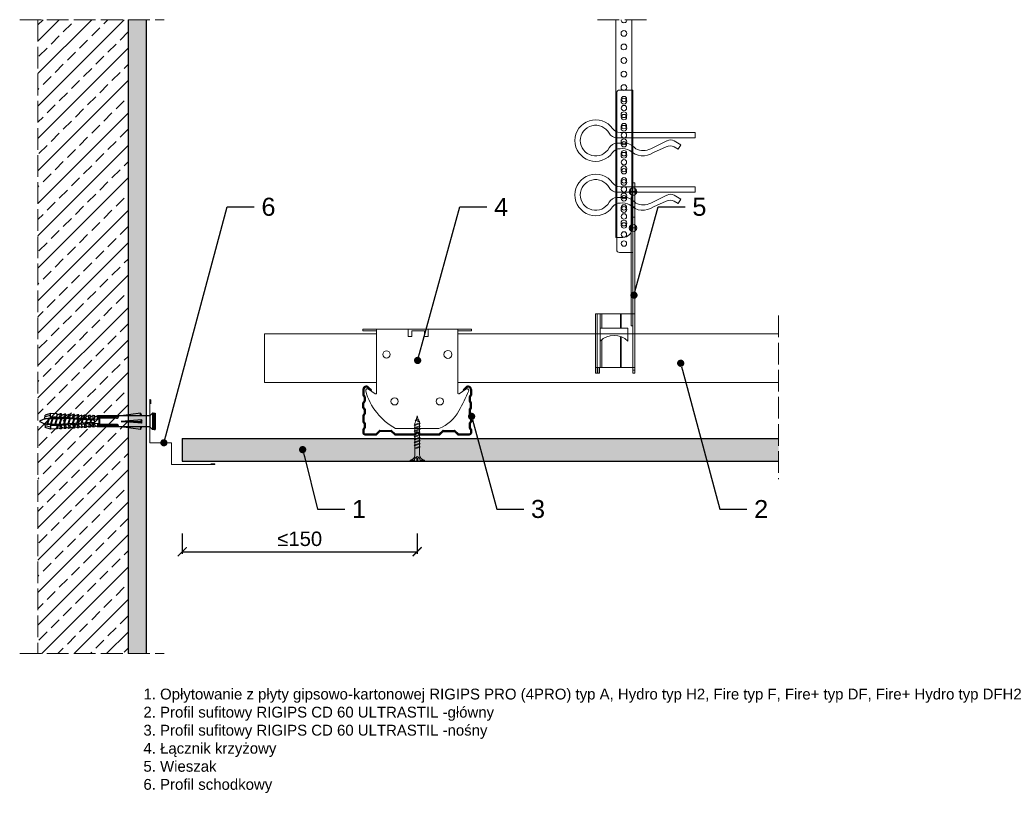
# Model space of a CAD drawing. Header units: millimetres. Extents: x 1985 to 2530, y 1192 to 1630.
import ezdxf
from ezdxf import colors
from ezdxf.entities.mleader import LeaderData, LeaderLine
from ezdxf.math import Vec2, Vec3

# ---------------------------------------------------------------- set-up
doc = ezdxf.new("R2010")
doc.units = ezdxf.units.MM
doc.linetypes.add('ACAD_ISO02W100', pattern=[15, 12, -3])
for name, color, linetype, lineweight in [('_RIGIPS AKCESORIA', 7, 'Continuous', 18), ('_RIGIPS G-K', 7, 'Continuous', 25), ('_RIGIPS PROFIL', 7, 'Continuous', 18), ('KRESKOWANIE', 7, 'Continuous', 9), ('PRZERYWANA', 7, 'ACAD_ISO02W100', 9)]:
    doc.layers.add(name, color=color, linetype=linetype, lineweight=lineweight)
doc.styles.get("Standard").update_dxf_attribs({"font": 'arial.ttf'})
doc.dimstyles.new('ISO-25', dxfattribs={"dimtxt": 2.5, "dimasz": 2.5, "dimexe": 1.25, "dimexo": 0.625, "dimtad": 1, "dimtxsty": 'Standard', "dimcen": 2.5, "dimadec": 0, "dimazin": 0, "dimtfac": 1, "dimtmove": 0, "dimatfit": 3, "dimfxl": 1, "dimarcsym": 0})

# ---------------------------------------------------------------- blocks, each defined once
blk = doc.blocks.new('TN 25')
at = {"layer": '_RIGIPS AKCESORIA'}
for p, q in [((0, -0.84), (0, 7.16)), ((0, 7.16), (0.46, 7.16)), ((0.46, 7.16), (0.46, 4.78)), ((0.46, 4.78), (0, 4.78)), ((0, 3.5), (1.77, 3.5)), ((0, 2.83), (1.77, 2.83)), ((0.46, 1.64), (0, 1.64)), ((0.46, -0.84), (0.46, 1.64)), ((1.77, 3.5), (1.77, 4.2)), ((1.77, 2.83), (1.77, 2.18)), ((3.02, 4.46), (8.47, 4.46)), ((7.49, 2.01), (3.55, 2.01)), ((7.12, 4.46), (7.12, 3.18)), ((8.03, 2.01), (7.12, 4.46)), ((7.12, 3.18), (7.65, 1.53)), ((7.65, 1.53), (8.03, 2.01)), ((9.41, 2.01), (8.03, 2.01)), ((8.47, 4.46), (8.79, 5)), ((9.61, 1.51), (8.47, 4.46)), ((8.79, 5), (9.93, 2.01)), ((9, 4.46), (10.1, 4.46)), ((9.93, 2.01), (9.61, 1.51)), ((11.04, 2.01), (9.93, 2.01)), ((10.1, 4.46), (10.41, 5)), ((11.23, 1.51), (10.1, 4.46)), ((10.41, 5), (11.56, 2.01)), ((10.62, 4.46), (11.67, 4.46)), ((11.56, 2.01), (11.23, 1.51)), ((12.61, 2.01), (11.56, 2.01)), ((11.67, 4.46), (11.99, 5)), ((12.81, 1.51), (11.67, 4.46)), ((11.99, 5), (13.14, 2.01)), ((12.2, 4.46), (13.21, 4.46)), ((13.14, 2.01), (12.81, 1.51)), ((14.15, 2.01), (13.14, 2.01)), ((13.21, 4.46), (13.52, 5)), ((14.34, 1.51), (13.21, 4.46)), ((13.52, 5), (14.67, 2.01)), ((13.73, 4.46), (14.8, 4.46)), ((14.67, 2.01), (14.34, 1.51)), ((15.74, 2.01), (14.67, 2.01)), ((14.8, 4.46), (15.12, 5)), ((15.94, 1.51), (14.8, 4.46)), ((15.12, 5), (16.26, 2.01)), ((15.33, 4.46), (16.42, 4.46)), ((16.26, 2.01), (15.94, 1.51)), ((17.36, 2.01), (16.26, 2.01)), ((16.42, 4.46), (16.73, 5)), ((17.55, 1.51), (16.42, 4.46)), ((16.73, 5), (17.88, 2.01)), ((16.94, 4.46), (17.99, 4.46)), ((17.88, 2.01), (17.55, 1.51)), ((18.93, 2.01), (17.88, 2.01)), ((17.99, 4.46), (18.31, 5)), ((19.13, 1.51), (17.99, 4.46)), ((18.31, 5), (19.45, 2.01)), ((18.52, 4.46), (19.68, 4.46)), ((19.45, 2.01), (19.13, 1.51)), ((19.45, 2.01), (20.62, 2.01)), ((19.68, 4.46), (20, 5)), ((20.82, 1.51), (19.68, 4.46)), ((20, 5), (21.14, 2.01)), ((20.21, 4.46), (20.7, 4.46)), ((20.7, 4.46), (22.28, 3.98)), ((21.14, 2.01), (20.82, 1.51)), ((21.14, 2.01), (21.81, 2.12)), ((21.85, 1.83), (21.67, 3.28)), ((21.67, 3.28), (22.14, 2.4)), ((22.14, 2.4), (21.85, 1.83)), ((22.7, 2.36), (22.14, 2.4)), ((22.28, 3.98), (22.56, 4.37)), ((22.7, 2.36), (22.28, 3.98)), ((22.56, 4.37), (23.03, 2.71)), ((23.03, 2.71), (22.7, 2.36)), ((22.71, 3.85), (25, 3.24)), ((25, 3.24), (23.03, 2.71)), ((0, -0.84), (0.46, -0.84))]:
    blk.add_line(p, q, dxfattribs=at)
for centre, major_axis, ratio, start_param, end_param in [((3.09, 7.67), (0.17, 3.2), 0.826134, 1.773653, 3.180586), ((-0.04, 0.9), (0, 3.93), 0.848176, -0.720942, -0.151112), ((3.37, -1.57), (0.28, 3.57), 0.832181, 0.035984, 1.430787), ((-2.73, 15.91), (0, 14.76), 0.848176, 3.399396, 3.475072), ((0.59, 4.62), (0, 2.81), 0.848176, 3.475072, 3.862535), ((1.66, 3.18), (0, 0.895), 0.848176, -1.552777, -0.720942), ((1.66, 3.18), (0, 0.895), 0.848176, 3.862535, 4.730408)]:
    blk.add_ellipse(centre, major_axis=major_axis, ratio=ratio, start_param=start_param, end_param=end_param, dxfattribs=at)
blk = doc.blocks.new('CD 60 ULTRASTIL')
h = blk.add_hatch()
h.set_pattern_fill('ANSI31', color=256, scale=0.3, style=0)
h.paths.add_polyline_path([(542.88, 684.5, -0.302776), (543.49, 684.5), (544.54, 683.79, 0.148069), (544.85, 683.7), (555.42, 683.7, 0.198912), (555.81, 683.86), (557.38, 685.44, -0.198912), (557.77, 685.6), (563.59, 685.6, -0.198912), (563.98, 685.44), (565.55, 683.86, 0.198912), (565.94, 683.7), (572.18, 683.7, 0.414214), (573.18, 684.7), (573.18, 686.74, 0.198912), (573.02, 687.12), (572.74, 687.4, -0.198912), (572.58, 687.79), (572.58, 689.87, -0.198912), (572.74, 690.26), (573.02, 690.54, 0.198912), (573.18, 690.93), (573.18, 694.47, 0.198912), (573.02, 694.86), (572.74, 695.14, -0.198912), (572.58, 695.53), (572.58, 697.61, -0.198912), (572.74, 698), (573.02, 698.28, 0.198912), (573.18, 698.67), (573.18, 701.47, 0.198912), (573.02, 701.86), (572.74, 702.14, -0.198912), (572.58, 702.53), (572.58, 704.61, -0.198912), (572.74, 705), (573.02, 705.28, 0.198912), (573.18, 705.67), (573.18, 708.9, 0.666128), (570.12, 710.18), (568.55, 708.63), (568.93, 708.24), (570.5, 709.79, -0.666128), (572.63, 708.9), (572.63, 705.9, -0.198912), (572.47, 705.51), (572.19, 705.23, 0.198912), (572.03, 704.84), (572.03, 702.3, 0.198912), (572.19, 701.91), (572.47, 701.63, -0.198912), (572.63, 701.25), (572.63, 698.9, -0.198912), (572.47, 698.51), (572.19, 698.23, 0.198912), (572.03, 697.84), (572.03, 695.3, 0.198912), (572.19, 694.91), (572.47, 694.63, -0.198912), (572.63, 694.25), (572.63, 691.16, -0.198912), (572.47, 690.77), (572.19, 690.49, 0.198912), (572.03, 690.1), (572.03, 687.56, 0.198912), (572.19, 687.17), (572.47, 686.9, -0.198912), (572.63, 686.51), (572.63, 684.7, -0.414214), (572.18, 684.25), (566.17, 684.25, -0.198912), (565.78, 684.41), (564.2, 685.99, 0.198912), (563.82, 686.15), (557.55, 686.15, 0.198912), (557.16, 685.99), (555.58, 684.41, -0.198912), (555.19, 684.25), (545.01, 684.25, -0.148069), (544.71, 684.34), (543.49, 685.16, 0.302776), (542.88, 685.16), (541.65, 684.34, -0.148069), (541.35, 684.25), (531.17, 684.25, -0.198912), (530.78, 684.41), (529.2, 685.99, 0.198912), (528.82, 686.15), (522.55, 686.15, 0.198912), (522.16, 685.99), (520.58, 684.41, -0.198912), (520.19, 684.25), (514.18, 684.25, -0.414214), (513.73, 684.7), (513.73, 686.51, -0.198912), (513.89, 686.9), (514.17, 687.17, 0.198912), (514.33, 687.56), (514.33, 690.1, 0.198912), (514.17, 690.49), (513.89, 690.77, -0.198912), (513.73, 691.16), (513.73, 694.25, -0.198912), (513.89, 694.63), (514.17, 694.91, 0.198912), (514.33, 695.3), (514.33, 697.84, 0.198912), (514.17, 698.23), (513.89, 698.51, -0.198912), (513.73, 698.9), (513.73, 701.25, -0.198912), (513.89, 701.63), (514.17, 701.91, 0.198912), (514.33, 702.3), (514.33, 704.84, 0.198912), (514.17, 705.23), (513.89, 705.51, -0.198912), (513.73, 705.9), (513.73, 708.9, -0.666128), (515.86, 709.79), (517.43, 708.24), (517.81, 708.63), (516.25, 710.18, 0.666128), (513.18, 708.9), (513.18, 705.67, 0.198912), (513.34, 705.28), (513.62, 705, -0.198912), (513.78, 704.61), (513.78, 702.53, -0.198912), (513.62, 702.14), (513.34, 701.86, 0.198912), (513.18, 701.47), (513.18, 698.67, 0.198912), (513.34, 698.28), (513.62, 698, -0.198912), (513.78, 697.61), (513.78, 695.53, -0.198912), (513.62, 695.14), (513.34, 694.86, 0.198912), (513.18, 694.47), (513.18, 690.93, 0.198912), (513.34, 690.54), (513.62, 690.26, -0.198912), (513.78, 689.87), (513.78, 687.79, -0.198912), (513.62, 687.4), (513.34, 687.12, 0.198912), (513.18, 686.74), (513.18, 684.7, 0.414214), (514.18, 683.7), (520.42, 683.7, 0.198912), (520.81, 683.86), (522.38, 685.44, -0.198912), (522.77, 685.6), (528.59, 685.6, -0.198912), (528.98, 685.44), (530.55, 683.86, 0.198912), (530.94, 683.7), (541.51, 683.7, 0.148069), (541.82, 683.79)])
for p, q in [((513.18, 708.9), (513.18, 705.67)), ((513.73, 708.9), (513.73, 705.9)), ((515.86, 709.79), (517.43, 708.24)), ((516.25, 710.18), (517.81, 708.63)), ((517.43, 708.24), (517.81, 708.63)), ((570.12, 710.18), (568.55, 708.63)), ((568.93, 708.24), (568.55, 708.63)), ((570.5, 709.79), (568.93, 708.24)), ((572.63, 708.9), (572.63, 705.9)), ((573.18, 708.9), (573.18, 705.67)), ((513.34, 705.28), (513.62, 705)), ((513.78, 704.61), (513.78, 702.53)), ((513.89, 705.51), (514.17, 705.23)), ((514.33, 704.84), (514.33, 702.3)), ((572.03, 704.84), (572.03, 702.3)), ((572.47, 705.51), (572.19, 705.23)), ((572.58, 704.61), (572.58, 702.53)), ((573.02, 705.28), (572.74, 705)), ((513.18, 698.67), (513.18, 701.47)), ((513.34, 701.86), (513.62, 702.14)), ((513.34, 698.28), (513.62, 698)), ((513.73, 698.9), (513.73, 701.25)), ((513.78, 697.61), (513.78, 695.53)), ((513.89, 701.63), (514.17, 701.91)), ((513.89, 698.51), (514.17, 698.23)), ((514.33, 697.84), (514.33, 695.3)), ((572.03, 697.84), (572.03, 695.3)), ((572.47, 701.63), (572.19, 701.91)), ((572.47, 698.51), (572.19, 698.23)), ((572.58, 697.61), (572.58, 695.53)), ((572.63, 698.9), (572.63, 701.25)), ((573.02, 701.86), (572.74, 702.14)), ((573.02, 698.28), (572.74, 698)), ((573.18, 698.67), (573.18, 701.47)), ((513.18, 694.47), (513.18, 690.93)), ((513.34, 694.86), (513.62, 695.14)), ((513.73, 694.25), (513.73, 691.16)), ((513.89, 694.63), (514.17, 694.91)), ((572.47, 694.63), (572.19, 694.91)), ((572.63, 694.25), (572.63, 691.16)), ((573.02, 694.86), (572.74, 695.14)), ((573.18, 694.47), (573.18, 690.93)), ((513.18, 686.74), (513.18, 684.7)), ((513.34, 690.54), (513.62, 690.26)), ((513.34, 687.12), (513.62, 687.4)), ((513.78, 689.87), (513.78, 687.79)), ((513.89, 690.77), (514.17, 690.49)), ((513.89, 686.9), (514.17, 687.17)), ((514.33, 690.1), (514.33, 687.56)), ((572.03, 690.1), (572.03, 687.56)), ((572.47, 690.77), (572.19, 690.49)), ((572.47, 686.9), (572.19, 687.17)), ((572.58, 689.87), (572.58, 687.79)), ((573.02, 690.54), (572.74, 690.26)), ((573.02, 687.12), (572.74, 687.4)), ((573.18, 686.74), (573.18, 684.7)), ((513.73, 686.51), (513.73, 684.7)), ((514.18, 684.25), (520.19, 684.25)), ((514.18, 683.7), (520.42, 683.7)), ((520.58, 684.41), (522.16, 685.99)), ((520.81, 683.86), (522.38, 685.44)), ((522.55, 686.15), (528.82, 686.15)), ((528.59, 685.6), (522.77, 685.6)), ((530.55, 683.86), (528.98, 685.44)), ((530.78, 684.41), (529.2, 685.99)), ((530.94, 683.7), (541.51, 683.7)), ((531.17, 684.25), (541.35, 684.25)), ((541.65, 684.34), (542.88, 685.16)), ((541.82, 683.79), (542.88, 684.5)), ((544.71, 684.34), (543.49, 685.16)), ((544.54, 683.79), (543.49, 684.5)), ((544.85, 683.7), (555.42, 683.7)), ((545.01, 684.25), (555.19, 684.25)), ((555.58, 684.41), (557.16, 685.99)), ((555.81, 683.86), (557.38, 685.44)), ((557.55, 686.15), (563.82, 686.15)), ((557.77, 685.6), (563.59, 685.6)), ((565.55, 683.86), (563.98, 685.44)), ((565.78, 684.41), (564.2, 685.99)), ((565.94, 683.7), (572.18, 683.7)), ((566.17, 684.25), (572.18, 684.25)), ((572.63, 686.51), (572.63, 684.7))]:
    blk.add_line(p, q)
for centre, radius, start, end in [((514.98, 708.9), 1.8, 45.3251, 180), ((514.98, 708.9), 1.25, 45.3251, 180), ((571.38, 708.9), 1.8, 360, 134.6749), ((571.38, 708.9), 1.25, 360, 134.6749), ((513.73, 705.67), 0.55, 180, 225), ((513.23, 704.61), 0.55, 0, 45), ((514.28, 705.9), 0.55, 180, 225), ((513.78, 704.84), 0.55, 0, 45), ((572.58, 704.84), 0.55, 135, 180), ((572.08, 705.9), 0.55, 315, 0), ((573.13, 704.61), 0.55, 135, 180), ((572.63, 705.67), 0.55, 315, 0), ((513.73, 701.47), 0.55, 135, 180), ((513.73, 698.67), 0.55, 180, 225), ((513.23, 702.53), 0.55, 315, 0), ((513.23, 697.61), 0.55, 360, 45), ((514.28, 701.25), 0.55, 135, 180), ((514.28, 698.9), 0.55, 180, 225), ((513.78, 702.3), 0.55, 315, 0), ((513.78, 697.84), 0.55, 0, 45), ((572.58, 702.3), 0.55, 180, 225), ((572.58, 697.84), 0.55, 135, 180), ((572.08, 701.25), 0.55, 0, 45), ((572.08, 698.9), 0.55, 315, 0), ((573.13, 702.53), 0.55, 180, 225), ((573.13, 697.61), 0.55, 135, 180), ((572.63, 701.47), 0.55, 0, 45), ((572.63, 698.67), 0.55, 315, 0), ((513.73, 694.47), 0.55, 135, 180), ((513.23, 695.53), 0.55, 315, 0), ((514.28, 694.25), 0.55, 135, 180), ((513.78, 695.3), 0.55, 315, 0), ((572.58, 695.3), 0.55, 180, 225), ((572.08, 694.25), 0.55, 0, 45), ((573.13, 695.53), 0.55, 180, 225), ((572.63, 694.47), 0.55, 0, 45), ((513.73, 690.93), 0.55, 180, 225), ((513.73, 686.74), 0.55, 135, 180), ((513.23, 689.87), 0.55, 0, 45), ((513.23, 687.79), 0.55, 315, 0), ((514.28, 691.16), 0.55, 180, 225), ((514.28, 686.51), 0.55, 135, 180), ((513.78, 690.1), 0.55, 360, 45), ((513.78, 687.56), 0.55, 315, 360), ((572.58, 690.1), 0.55, 135, 180), ((572.58, 687.56), 0.55, 180, 225), ((572.08, 691.16), 0.55, 315, 0), ((572.08, 686.51), 0.55, 360, 45), ((573.13, 689.87), 0.55, 135, 180), ((573.13, 687.79), 0.55, 180, 225), ((572.63, 690.93), 0.55, 315, 0), ((572.63, 686.74), 0.55, 360, 45), ((514.18, 684.7), 1, 180, 270), ((514.18, 684.7), 0.45, 180, 270), ((520.19, 684.8), 0.55, 270, 315), ((520.42, 684.25), 0.55, 270, 315), ((522.55, 685.6), 0.55, 90, 135), ((522.77, 685.05), 0.55, 90, 135), ((528.59, 685.05), 0.55, 45, 90), ((528.82, 685.6), 0.55, 45, 90), ((530.94, 684.25), 0.55, 225, 270), ((531.17, 684.8), 0.55, 225, 270), ((541.35, 684.8), 0.55, 270, 303.6901), ((541.51, 684.25), 0.55, 270, 303.6901), ((543.18, 684.7), 0.55, 56.3099, 123.6901), ((543.18, 684.04), 0.55, 56.3099, 123.6901), ((544.85, 684.25), 0.55, 236.3099, 270), ((545.01, 684.8), 0.55, 236.3099, 270), ((555.19, 684.8), 0.55, 270, 315), ((555.42, 684.25), 0.55, 270, 315), ((557.55, 685.6), 0.55, 90, 135), ((557.77, 685.05), 0.55, 90, 135), ((563.59, 685.05), 0.55, 45, 90), ((563.82, 685.6), 0.55, 45, 90), ((565.94, 684.25), 0.55, 225, 270), ((566.17, 684.8), 0.55, 225, 270), ((572.18, 684.7), 1, 270, 0), ((572.18, 684.7), 1, 270, 360), ((572.18, 684.7), 0.45, 270, 360)]:
    blk.add_arc(centre, radius, start, end)
blk = doc.blocks.new('Lacznik krzyzowy (widok2)')
at = {"layer": '_RIGIPS AKCESORIA'}
for p, q in [((94.8, 91.5, 218.36), (94.8, 90.5, 218.36)), ((94.8, 91.5, 218.36), (154.8, 91.5, 218.36)), ((94.8, 90.5, 218.36), (102.3, 90.5, 218.36)), ((102.3, 56.15, 218.36), (102.3, 91.5, 218.36)), ((119.8, 91.5, 218.36), (119.8, 87.5, 218.36)), ((130.8, 91.5, 218.36), (119.8, 91.5, 218.36)), ((119.8, 87.5, 218.36), (121.8, 87.5, 218.36)), ((121.8, 87.5, 218.36), (121.8, 90.5, 218.36)), ((121.8, 90.5, 218.36), (128.85, 90.5, 218.36)), ((128.85, 90.5, 218.36), (128.85, 87.5, 218.36)), ((128.85, 87.5, 218.36), (130.85, 87.5, 218.36)), ((130.85, 91.5, 218.36), (130.85, 87.5, 218.36)), ((147.3, 91.5, 218.36), (147.3, 56.15, 218.36)), ((154.8, 90.5, 218.36), (147.3, 90.5, 218.36)), ((154.8, 91.5, 218.36), (154.8, 90.5, 218.36)), ((97.87, 58.35, 218.36), (101.51, 55.74, 218.36)), ((148.09, 55.74, 218.36), (151.73, 58.35, 218.36)), ((136.8, 36.5, 218.36), (112.81, 36.5, 218.36))]:
    blk.add_line(p, q, dxfattribs=at)
for centre, radius in [((107.8, 77.5, 218.36), 2), ((141.8, 77.5, 218.36), 2.24), ((112.3, 51.5, 218.36), 2), ((137.3, 51.5, 218.36), 2)]:
    blk.add_circle(centre, radius, dxfattribs=at)
for centre, radius, start, end in [((97.29, 57.53, 218.36), 1, 122.1388, 189.8152), ((129.23, 66.45, 218.36), 34.16, 195.4351, 241.2658), ((97.29, 57.53, 218.36), 1, 54.4623, 122.1388), ((101.8, 56.15, 218.36), 0.5, 234.4623, 0), ((147.8, 56.15, 218.36), 0.5, 180, 305.5377), ((20.47, 114.78, 218.36), 144.71, 331.7398, 336.6225), ((152.32, 57.53, 218.36), 1, 350.1848, 125.5377), ((129.12, 56.49, 218.36), 21.41, 291.013, 331.4749)]:
    blk.add_arc(centre, radius, start, end, dxfattribs=at)
blk = doc.blocks.new('wieszak noniuszowy bok')
at = {"layer": '_RIGIPS AKCESORIA', "lineweight": 0}
for p, q in [((1390.98, 5092.86), (1390.98, 5179.86)), ((1392.48, 5181.36), (1399.98, 5181.36)), ((1399.98, 5024.65), (1399.98, 5181.36)), ((1399.98, 5129.95), (1399.97, 5129.95)), ((1399.98, 5129.95), (1401, 5129.95)), ((1401, 5129.95), (1401, 5024.65)), ((1401, 5129.95), (1401, 5129.95)), ((1398.54, 5126.58), (1398.54, 5123.65)), ((1399.98, 5126.06), (1399.98, 5102.02)), ((1401.42, 5126.58), (1401.42, 5123.65)), ((1398.96, 5122.28), (1399.98, 5122.28)), ((1398.96, 5122.28), (1399.98, 5122.28)), ((1398.96, 5122.28), (1398.96, 5050.72)), ((1399.98, 5116.66), (1401, 5116.66)), ((1399.98, 5116.63), (1399.98, 5116.66)), ((1399.98, 5116.66), (1399.98, 5116.63)), ((1399.98, 5116.62), (1399.98, 5116.63)), ((1399.98, 5116.63), (1399.98, 5116.56)), ((1399.98, 5116.55), (1399.98, 5116.63)), ((1399.98, 5116.63), (1399.98, 5116.55)), ((1399.98, 5116.55), (1399.98, 5116.62)), ((1399.98, 5116.56), (1399.98, 5116.43)), ((1399.98, 5116.42), (1399.98, 5116.55)), ((1399.98, 5116.41), (1399.98, 5116.55)), ((1399.98, 5116.55), (1399.98, 5116.41)), ((1399.98, 5116.43), (1399.98, 5116.25)), ((1399.98, 5116.24), (1399.98, 5116.42)), ((1399.98, 5116.21), (1399.98, 5116.41)), ((1399.98, 5116.41), (1399.98, 5116.21)), ((1399.98, 5116.25), (1399.98, 5116.01)), ((1399.98, 5116), (1399.98, 5116.24)), ((1399.98, 5115.97), (1399.98, 5116.21)), ((1399.98, 5116.21), (1399.98, 5115.97)), ((1399.98, 5116.01), (1399.98, 5115.74)), ((1399.98, 5115.71), (1399.98, 5116)), ((1399.98, 5115.69), (1399.98, 5115.97)), ((1399.98, 5115.97), (1399.98, 5115.69)), ((1399.98, 5115.74), (1399.98, 5115.41)), ((1399.98, 5115.38), (1399.98, 5115.71)), ((1399.98, 5115.37), (1399.98, 5115.69)), ((1399.98, 5115.69), (1399.98, 5115.37)), ((1399.98, 5115.41), (1399.98, 5115.05)), ((1399.98, 5115.02), (1399.98, 5115.38)), ((1399.98, 5115.02), (1399.98, 5115.37)), ((1399.98, 5115.37), (1399.98, 5115.02)), ((1399.98, 5115.05), (1399.98, 5114.67)), ((1399.98, 5114.65), (1399.98, 5115.02)), ((1399.98, 5114.64), (1399.98, 5115.02)), ((1399.98, 5115.02), (1399.98, 5114.64)), ((1399.98, 5114.67), (1399.98, 5114.28)), ((1399.98, 5114.25), (1399.98, 5114.65)), ((1399.98, 5114.25), (1399.98, 5114.64)), ((1399.98, 5114.64), (1399.98, 5114.25)), ((1399.98, 5114.28), (1399.98, 5113.88)), ((1399.98, 5113.85), (1399.98, 5114.25)), ((1399.98, 5113.84), (1399.98, 5114.25)), ((1399.98, 5114.25), (1399.98, 5113.84)), ((1399.98, 5113.88), (1399.98, 5113.48)), ((1399.98, 5113.46), (1399.98, 5113.85)), ((1399.98, 5113.84), (1399.98, 5113.44)), ((1399.98, 5113.44), (1399.98, 5113.84)), ((1399.98, 5113.48), (1399.98, 5113.1)), ((1399.98, 5113.07), (1399.98, 5113.46)), ((1399.98, 5113.44), (1399.98, 5113.06)), ((1399.98, 5113.06), (1399.98, 5113.44)), ((1399.98, 5113.1), (1399.98, 5112.75)), ((1399.98, 5112.72), (1399.98, 5113.07)), ((1399.98, 5113.06), (1399.98, 5112.68)), ((1399.98, 5112.68), (1399.98, 5113.06)), ((1399.98, 5112.75), (1399.98, 5112.42)), ((1399.98, 5112.4), (1399.98, 5112.72)), ((1399.98, 5112.68), (1399.98, 5112.33)), ((1399.98, 5112.33), (1399.98, 5112.68)), ((1399.98, 5112.42), (1399.98, 5112.14)), ((1399.98, 5112.12), (1399.98, 5112.4)), ((1399.98, 5112.33), (1399.98, 5112)), ((1399.98, 5112), (1399.98, 5112.33)), ((1399.98, 5112.14), (1399.98, 5111.9)), ((1399.98, 5111.89), (1399.98, 5112.12)), ((1399.98, 5112), (1399.98, 5111.72)), ((1399.98, 5111.72), (1399.98, 5112)), ((1399.98, 5111.9), (1399.98, 5111.72)), ((1399.98, 5111.72), (1399.98, 5111.89)), ((1399.98, 5111.72), (1399.98, 5111.6)), ((1399.98, 5111.59), (1399.98, 5111.72)), ((1399.98, 5111.72), (1399.98, 5111.48)), ((1399.98, 5111.48), (1399.98, 5111.72)), ((1399.98, 5111.6), (1399.98, 5111.54)), ((1399.98, 5111.53), (1399.98, 5111.59)), ((1399.98, 5111.54), (1399.98, 5111.53)), ((1398.54, 5106.42), (1398.54, 5103.49)), ((1399.98, 5111.48), (1399.98, 5111.29)), ((1399.98, 5111.29), (1399.98, 5111.48)), ((1399.98, 5111.29), (1399.98, 5111.15)), ((1399.98, 5111.15), (1399.98, 5111.29)), ((1399.98, 5111.15), (1399.98, 5111.06)), ((1399.98, 5111.06), (1399.98, 5111.15)), ((1399.98, 5111.06), (1399.98, 5111.04)), ((1399.98, 5111.04), (1399.98, 5111.06)), ((1399.98, 5111.04), (1401, 5111.04)), ((1401.42, 5106.42), (1401.42, 5103.49)), ((1399.98, 5102.02), (1399.98, 5102.1)), ((1399.98, 5091.36), (1392.48, 5091.36)), ((1400.98, 5057.36), (1379.24, 5057.36)), ((1379.24, 5057.36), (1379.24, 5024.65)), ((1380.12, 5057.36), (1380.12, 5024.65)), ((1381.9, 5057.36), (1381.9, 5049.5)), ((1382.79, 5057.36), (1382.79, 5049.5)), ((1393.13, 5057.36), (1393.13, 5049.5)), ((1393.4, 5057.36), (1393.4, 5049.5)), ((1400.98, 5057.36), (1401, 5057.36)), ((1401, 5057.36), (1400.98, 5057.36)), ((1381.81, 5042.35), (1381.81, 5049.5)), ((1397.14, 5049.5), (1381.81, 5049.5)), ((1397.14, 5042.35), (1397.14, 5049.5)), ((1398.96, 5050.72), (1399.98, 5050.72)), ((1381.9, 5042.43), (1381.9, 5027.72)), ((1382.79, 5043.18), (1382.79, 5027.72)), ((1393.13, 5044.79), (1393.13, 5027.72)), ((1393.4, 5044.69), (1393.4, 5027.72)), ((1379.24, 5027.72), (1401, 5027.72)), ((1379.24, 5024.65), (1381.46, 5024.65)), ((1380.57, 5027.72), (1380.57, 5024.65)), ((1381.46, 5024.65), (1381.46, 5027.72)), ((1399.98, 5026.19), (1401, 5026.19)), ((1401, 5024.65), (1399.98, 5024.65))]:
    blk.add_line(p, q, dxfattribs=at)
at = {"layer": '_RIGIPS AKCESORIA'}
for p, q in [((1397.92, 5125.12), (1402.03, 5125.12)), ((1397.92, 5104.96), (1402.03, 5104.96))]:
    blk.add_line(p, q, dxfattribs=at)
for centre, radius in [((1394.98, 5176.36), 1.5), ((1394.98, 5171.36), 1.5), ((1394.98, 5166.36), 1.5), ((1394.98, 5161.36), 1.5), ((1394.98, 5156.36), 1.5), ((1394.98, 5151.36), 1.5), ((1394.98, 5146.36), 1.5), ((1394.98, 5141.36), 1.5), ((1394.98, 5136.36), 1.5), ((1394.98, 5131.36), 1.5), ((1394.98, 5126.36), 1.5), ((1394.98, 5121.36), 1.5), ((1399.98, 5125.12), 2.06), ((1394.98, 5116.36), 1.5), ((1394.98, 5111.36), 1.5), ((1394.98, 5106.36), 1.5), ((1399.98, 5104.96), 2.06), ((1394.98, 5101.36), 1.5), ((1394.98, 5096.36), 1.5)]:
    blk.add_circle(centre, radius, dxfattribs=at)
at = {"layer": '_RIGIPS AKCESORIA', "lineweight": 0}
for centre, start, end in [((1392.48, 5179.86), 90, 180), ((1392.48, 5092.86), 180, 270)]:
    blk.add_arc(centre, 1.5, start, end, dxfattribs=at)
at = {"layer": '_RIGIPS AKCESORIA'}
blk.add_arc((1389.48, 5034.29), 11.12, 46.445, 133.4017, dxfattribs=at)
blk = doc.blocks.new('klamra')
at = {"layer": '_RIGIPS AKCESORIA'}
for p, q in [((6828.19, 2764.92), (6828.19, 2806.53)), ((6831.19, 2764.92), (6831.19, 2808.19)), ((6834.19, 2802.92), (6834.19, 2808.19)), ((6832.87, 2780.55), (6837.19, 2789.57)), ((6839.31, 2788.09), (6836.06, 2780.95)), ((6832.86, 2776.63), (6835, 2772.92)), ((6835, 2772.92), (6837.38, 2774.29)), ((6836.19, 2776.54), (6837.38, 2774.29)), ((6831.19, 2764.92), (6828.19, 2764.92))]:
    blk.add_line(p, q, dxfattribs=at)
for centre, radius, start, end in [((6832.69, 2820.02), 11.5, 305.1527, 234.8473), ((6832.69, 2820.02), 8.5, 298.7822, 241.2178), ((6826.19, 2808.19), 5, 0, 61.2178), ((6839.19, 2808.19), 5, 118.7822, 180), ((6823.19, 2806.53), 5, 0, 54.8473), ((6845.23, 2805.18), 8.16, 170.4436, 210.2847), ((6842.19, 2806.53), 5, 125.1527, 180), ((6843.93, 2805.32), 10.09, 195.2653, 228.1308), ((6831.19, 2793.92), 10, 324.3132, 45.573), ((6829.23, 2793.69), 8.97, 332.6387, 27.3613), ((6835.87, 2778.58), 3.59, 146.8414, 212.9715), ((6840.61, 2778.88), 5, 155.5109, 207.8622)]:
    blk.add_arc(centre, radius, start, end, dxfattribs=at)
blk = doc.blocks.new('noniusz uciety')
at = {"layer": '_RIGIPS AKCESORIA'}
for p, q in [((1663.33, 1509.33), (1663.33, 1629.95)), ((1672.33, 1514.33), (1672.33, 1629.95)), ((1667.33, 1509.33), (1663.33, 1509.33))]:
    blk.add_line(p, q, dxfattribs=at)
for centre in [(1667.88, 1622.34), (1667.88, 1614.84), (1667.88, 1607.34), (1667.88, 1599.84), (1667.88, 1592.34), (1667.88, 1584.84), (1667.88, 1577.34), (1667.88, 1569.84), (1667.88, 1562.34), (1667.88, 1554.84), (1667.88, 1547.34), (1667.88, 1539.84), (1667.88, 1532.34), (1667.88, 1524.84), (1667.88, 1517.34)]:
    blk.add_circle(centre, 1.6, dxfattribs=at)
for centre, radius, start, end in [((1667.88, 1629.84), 1.6, 175.8835, 4.1165), ((1667.33, 1514.33), 5, 270, 0)]:
    blk.add_arc(centre, radius, start, end, dxfattribs=at)
blk = doc.blocks.new('Katownik schodkowy')
at = {"layer": '_RIGIPS AKCESORIA'}
for p, q in [((584.98, 133.08), (584.98, 109.53)), ((585.48, 133.08), (585.48, 131.08)), ((585.18, 109.33), (596.78, 109.33)), ((596.98, 109.13), (596.98, 97.53)), ((597.18, 97.33), (620.73, 97.33)), ((620.73, 97.83), (618.73, 97.83))]:
    blk.add_line(p, q, dxfattribs=at)
for centre, radius, start, end in [((585.23, 133.08), 0.25, 0, 180), ((585.18, 109.53), 0.2, 180, 270), ((596.78, 109.13), 0.2, 0, 90), ((597.18, 97.53), 0.2, 180, 270), ((620.73, 97.58), 0.25, 270, 90)]:
    blk.add_arc(centre, radius, start, end, dxfattribs=at)
blk = doc.blocks.new('kolek rozprezny komplet 60')
for p, q in [((390.66, 217.01), (390.76, 218.91)), ((393.75, 218.75), (390.71, 217.96)), ((393.81, 219.85), (390.76, 218.91)), ((393.68, 217.35), (393.81, 219.85)), ((397.41, 219.66), (393.81, 219.85)), ((397.31, 217.76), (397.41, 219.66)), ((399, 219.58), (397.82, 218.98)), ((398.9, 217.68), (399, 219.58)), ((399.8, 219.54), (399, 219.58)), ((399.7, 217.64), (399.8, 219.54)), ((401.4, 219.45), (400.22, 218.85)), ((401.3, 217.56), (401.4, 219.45)), ((402.2, 219.41), (401.4, 219.45)), ((402.1, 217.51), (402.2, 219.41)), ((403.8, 219.33), (402.61, 218.72)), ((403.7, 217.43), (403.8, 219.33)), ((404.6, 219.29), (403.8, 219.33)), ((404.5, 217.39), (404.6, 219.29)), ((406.19, 219.2), (405.01, 218.6)), ((406.09, 217.3), (406.19, 219.2)), ((406.99, 219.16), (406.19, 219.2)), ((406.89, 217.26), (406.99, 219.16)), ((408.59, 219.08), (407.41, 218.47)), ((408.49, 217.18), (408.59, 219.08)), ((409.39, 219.03), (408.59, 219.08)), ((409.29, 217.14), (409.39, 219.03)), ((410.99, 218.95), (409.8, 218.35)), ((410.89, 217.05), (410.99, 218.95)), ((412.59, 218.87), (411.4, 218.26)), ((412.49, 216.97), (412.59, 218.87)), ((413.38, 218.82), (412.59, 218.87)), ((413.28, 216.93), (413.38, 218.82)), ((414.98, 218.74), (413.8, 218.14)), ((414.88, 216.84), (414.98, 218.74)), ((415.78, 218.7), (414.98, 218.74)), ((415.68, 216.8), (415.78, 218.7)), ((417.38, 218.62), (416.2, 218.01)), ((417.28, 216.72), (417.38, 218.62)), ((418.18, 218.57), (417.38, 218.62)), ((418.08, 216.68), (418.18, 218.57)), ((419.78, 218.49), (418.59, 217.89)), ((419.68, 216.59), (419.78, 218.49)), ((448.67, 218.45), (419.77, 218.45)), ((443.47, 219.95), (432.8, 218.45)), ((443.47, 218.45), (443.47, 219.95)), ((443.47, 219.95), (444.34, 218.45)), ((450.17, 219.95), (448.67, 218.45)), ((448.67, 218.45), (448.67, 212.45)), ((450.17, 219.95), (450.17, 210.95)), ((450.67, 219.95), (450.17, 219.95)), ((450.67, 219.95), (450.67, 210.95)), ((450.67, 219.35), (451.17, 219.95)), ((451.17, 219.95), (451.67, 219.95)), ((451.17, 219.95), (451.17, 210.95)), ((451.67, 219.95), (451.67, 210.95)), ((393.15, 216.88), (390.66, 217.01)), ((393.15, 214.02), (390.66, 213.89)), ((390.66, 213.89), (390.76, 211.99)), ((393.75, 212.15), (390.71, 212.94)), ((391.67, 216.95), (392.67, 216.95)), ((392.67, 216.95), (391.67, 213.95)), ((391.67, 213.95), (391.71, 213.45)), ((391.71, 213.45), (392.07, 213.95)), ((392.67, 216.95), (392.07, 213.95)), ((393.07, 216.95), (392.07, 213.95)), ((392.07, 213.95), (393.67, 213.95)), ((392.67, 216.95), (393.04, 217.45)), ((393.07, 216.95), (393.04, 217.45)), ((393.07, 216.95), (394.67, 216.95)), ((394.67, 216.95), (393.67, 213.95)), ((393.67, 213.95), (393.7, 213.55)), ((417.38, 216.11), (393.68, 217.35)), ((417.38, 214.79), (393.68, 213.55)), ((393.68, 213.55), (393.81, 211.05)), ((420.47, 216.55), (393.71, 217.95)), ((420.47, 214.35), (393.71, 212.95)), ((393.78, 213.55), (394.07, 213.95)), ((394.67, 216.95), (394.07, 213.95)), ((395.07, 216.95), (394.07, 213.95)), ((394.07, 213.95), (396.07, 213.95)), ((394.67, 216.95), (394.92, 217.29)), ((395.07, 216.95), (395.05, 217.28)), ((395.07, 216.95), (397.07, 216.95)), ((397.07, 216.95), (396.07, 213.95)), ((396.07, 213.95), (396.09, 213.67)), ((396.28, 213.68), (396.47, 213.95)), ((397.07, 216.95), (396.47, 213.95)), ((397.47, 216.95), (396.47, 213.95)), ((396.47, 213.95), (398.47, 213.95)), ((397.07, 216.95), (397.23, 217.17)), ((397.31, 213.14), (397.41, 211.24)), ((397.47, 216.95), (397.46, 217.16)), ((397.47, 216.95), (399.47, 216.95)), ((397.67, 217.14), (397.71, 217.74)), ((397.67, 213.76), (397.71, 213.16)), ((398.47, 217.1), (398.5, 217.7)), ((399.47, 216.95), (398.47, 213.95)), ((398.47, 213.95), (398.48, 213.8)), ((398.47, 213.8), (398.5, 213.2)), ((398.77, 213.81), (398.87, 213.95)), ((399.47, 216.95), (398.87, 213.95)), ((399.87, 216.95), (398.87, 213.95)), ((398.87, 213.95), (400.87, 213.95)), ((398.9, 213.22), (399, 211.32)), ((399.47, 216.95), (399.55, 217.05)), ((399.7, 213.26), (399.8, 211.36)), ((399.87, 216.95), (399.87, 217.03)), ((399.87, 216.95), (401.38, 216.95)), ((400.07, 217.02), (400.1, 217.62)), ((400.07, 213.88), (400.1, 213.28)), ((400.87, 216.98), (400.9, 217.58)), ((401.87, 216.92), (400.87, 213.95)), ((400.87, 213.95), (400.88, 213.92)), ((400.87, 213.92), (400.9, 213.32)), ((401.87, 216.92), (401.27, 213.95)), ((402.26, 216.9), (401.27, 213.95)), ((401.27, 213.95), (401.38, 213.95)), ((401.27, 213.94), (401.27, 213.95)), ((401.3, 213.35), (401.4, 211.45)), ((402.1, 213.39), (402.2, 211.49)), ((402.47, 216.89), (402.5, 217.49)), ((402.47, 214.01), (402.5, 213.41)), ((403.27, 216.85), (403.3, 217.45)), ((403.27, 214.05), (403.3, 213.45)), ((404.22, 216.8), (403.31, 214.05)), ((404.24, 216.8), (403.7, 214.07)), ((403.7, 213.47), (403.8, 211.57)), ((404.62, 216.78), (403.72, 214.07)), ((404.5, 213.51), (404.6, 211.62)), ((404.86, 216.77), (404.9, 217.37)), ((404.86, 214.13), (404.9, 213.53)), ((405.66, 216.73), (405.69, 217.32)), ((405.66, 214.17), (405.69, 213.58)), ((406.58, 216.68), (405.75, 214.18)), ((406.09, 213.6), (406.19, 211.7)), ((406.62, 216.68), (406.12, 214.2)), ((406.98, 216.66), (406.16, 214.2)), ((406.89, 213.64), (406.99, 211.74)), ((407.26, 216.64), (407.29, 217.24)), ((407.26, 214.26), (407.29, 213.66)), ((408.06, 216.6), (408.09, 217.2)), ((408.06, 214.3), (408.09, 213.7)), ((408.94, 216.55), (408.19, 214.31)), ((408.49, 213.72), (408.59, 211.82)), ((408.99, 216.55), (408.55, 214.33)), ((409.34, 216.53), (408.6, 214.33)), ((409.29, 213.76), (409.39, 211.87)), ((409.66, 216.52), (409.69, 217.12)), ((409.66, 214.38), (409.69, 213.79)), ((410.99, 211.95), (409.8, 212.55)), ((410.46, 216.47), (410.49, 217.07)), ((410.46, 214.43), (410.49, 213.83)), ((411.3, 216.43), (410.64, 214.44)), ((410.89, 213.85), (410.99, 211.95)), ((411.37, 216.43), (410.98, 214.45)), ((411.69, 216.41), (411.04, 214.46)), ((412.59, 212.03), (411.4, 212.64)), ((412.05, 216.39), (412.09, 216.99)), ((412.05, 214.51), (412.09, 213.91)), ((412.49, 213.93), (412.59, 212.03)), ((412.85, 216.35), (412.89, 216.95)), ((412.85, 214.55), (412.89, 213.95)), ((413.66, 216.31), (413.08, 214.56)), ((413.28, 213.97), (413.38, 212.08)), ((413.75, 216.3), (413.4, 214.58)), ((414.05, 216.29), (413.49, 214.58)), ((414.98, 212.16), (413.8, 212.76)), ((414.45, 216.27), (414.48, 216.86)), ((414.45, 214.64), (414.48, 214.04)), ((414.88, 214.06), (414.98, 212.16)), ((415.25, 216.22), (415.28, 216.82)), ((415.25, 214.68), (415.28, 214.08)), ((416.02, 216.18), (415.52, 214.69)), ((415.68, 214.1), (415.78, 212.2)), ((416.12, 216.18), (415.83, 214.71)), ((416.41, 216.16), (415.93, 214.71)), ((417.38, 212.29), (416.2, 212.89)), ((417.28, 214.18), (417.38, 212.29)), ((418.22, 215.58), (418.01, 214.95)), ((418.08, 214.22), (418.18, 212.33)), ((419.78, 212.41), (418.59, 213.01)), ((419.68, 214.31), (419.78, 212.41)), ((430.17, 217.15), (419.71, 217.15)), ((430.17, 213.75), (419.71, 213.75)), ((431.37, 217.95), (419.75, 217.95)), ((431.37, 212.95), (419.75, 212.95)), ((420.47, 217.15), (420.47, 213.75)), ((420.67, 217.15), (420.67, 213.75)), ((420.87, 217.15), (420.87, 213.75)), ((444.34, 216.37), (432.8, 215.45)), ((432.8, 215.45), (443.47, 215.45)), ((444.34, 214.53), (432.8, 215.45)), ((444.34, 216.37), (443.47, 215.45)), ((444.34, 214.53), (443.47, 215.45)), ((444.34, 214.53), (444.34, 216.37)), ((448.67, 216.95), (448.67, 213.95)), ((393.81, 211.05), (390.76, 211.99)), ((397.41, 211.24), (393.81, 211.05)), ((399, 211.32), (397.82, 211.93)), ((399.8, 211.36), (399, 211.32)), ((401.4, 211.45), (400.22, 212.05)), ((402.2, 211.49), (401.4, 211.45)), ((403.8, 211.57), (402.61, 212.18)), ((404.6, 211.62), (403.8, 211.57)), ((406.19, 211.7), (405.01, 212.3)), ((406.99, 211.74), (406.19, 211.7)), ((408.59, 211.82), (407.41, 212.43)), ((409.39, 211.87), (408.59, 211.82)), ((413.38, 212.08), (412.59, 212.03)), ((415.78, 212.2), (414.98, 212.16)), ((418.18, 212.33), (417.38, 212.29)), ((448.67, 212.45), (419.77, 212.45)), ((443.47, 210.95), (432.8, 212.45)), ((443.47, 212.45), (443.47, 210.95)), ((443.47, 210.95), (444.34, 212.45)), ((450.17, 210.95), (448.67, 212.45)), ((450.67, 210.95), (450.17, 210.95)), ((450.67, 211.55), (451.17, 210.95)), ((451.17, 210.95), (451.67, 210.95))]:
    blk.add_line(p, q)
for centre, radius, start, end in [((397.68, 219.24), 0.3, 177, 297), ((400.08, 219.12), 0.3, 177, 297), ((402.48, 218.99), 0.3, 177, 297), ((404.87, 218.87), 0.3, 177, 297), ((407.27, 218.74), 0.3, 177, 297), ((409.67, 218.61), 0.3, 177, 297), ((411.27, 218.53), 0.3, 177, 297), ((413.66, 218.41), 0.3, 177, 297), ((416.06, 218.28), 0.3, 177, 297), ((418.46, 218.15), 0.3, 177, 297), ((430.17, 218.45), 1.3, 270, 0), ((393.41, 206.24), 10.85, 99.2038, 121.9083), ((393.41, 224.66), 10.85, 238.0917, 260.7962), ((393.65, 216.85), 0.5, 87, 177), ((393.65, 214.05), 0.5, 183, 273), ((409.67, 212.29), 0.3, 63, 183), ((411.27, 212.37), 0.3, 63, 183), ((413.66, 212.5), 0.3, 63, 183), ((416.06, 212.62), 0.3, 63, 183), ((417.55, 215.45), 0.682, 255.8604, 104.1386), ((418.46, 212.75), 0.3, 63, 183), ((422.67, 216.95), 1, 90, 168.463), ((422.67, 213.95), 1, 191.537, 270), ((430.17, 212.45), 1.3, 0, 90), ((397.68, 211.66), 0.3, 63, 183), ((400.08, 211.78), 0.3, 63, 183), ((402.48, 211.91), 0.3, 63, 183), ((404.87, 212.03), 0.3, 63, 183), ((407.27, 212.16), 0.3, 63, 183)]:
    blk.add_arc(centre, radius, start, end)
blk = doc.blocks.new('_Dot')
at = {"color": 0, "linetype": 'ByBlock', "lineweight": -2}
blk.add_line((-0.5, 0), (-1, 0), dxfattribs=at)
at = {"color": 0, "linetype": 'ByBlock', "const_width": 0.5}
blk.add_lwpolyline([(-0.25, 0, 1), (0.25, 0, 1)], format="xyb", close=True, dxfattribs=at)
blk = doc.blocks.new('_ArchTick')
at = {"color": 0, "linetype": 'ByBlock', "const_width": 0.15}
blk.add_lwpolyline([(-0.5, -0.5), (0.5, 0.5)], dxfattribs=at)
blk = doc.blocks.new('*D25')
at = {"layer": '_RIGIPS G-K', "color": 0, "lineweight": -2, "transparency": 16777216}
for p, q in [((2075.2, 1345.36), (2075.2, 1334.11)), ((2205.2, 1345.36), (2205.2, 1334.11)), ((2075.2, 1335.36), (2205.2, 1335.36))]:
    blk.add_line(p, q, dxfattribs=at)
at = {"layer": 'Defpoints', "color": 0, "transparency": 16777216}
for p in [(2205.2, 1410.55), (2075.2, 1385.55), (2205.2, 1335.36)]:
    blk.add_point(p, dxfattribs=at)
at = {"layer": '_RIGIPS G-K', "color": 0, "lineweight": -2, "transparency": 16777216, "xscale": 5, "yscale": 5, "zscale": 5, "rotation": 180}
blk.add_blockref('_ArchTick', (2075.2, 1335.36), dxfattribs=at)
at = {"layer": '_RIGIPS G-K', "color": 0, "lineweight": -2, "transparency": 16777216, "xscale": 5, "yscale": 5, "zscale": 5}
blk.add_blockref('_ArchTick', (2205.2, 1335.36), dxfattribs=at)
at = {"layer": '_RIGIPS G-K', "color": 0, "transparency": 16777216, "insert": (2140.2, 1342.44), "char_height": 8, "attachment_point": 5}
blk.add_mtext('≤150', dxfattribs=at)

msp = doc.modelspace()

# ---------------------------------------------------------------- hatches: boundary and pattern name
at = {"layer": '_RIGIPS G-K'}
h = msp.add_hatch(dxfattribs=at)
h.set_pattern_fill('DOTS', color=256, scale=2, angle=225, style=0)
h.set_pattern_definition([(225, (485, -0.9), (1.122532, -3.367596), [0, -3.175])])
h.paths.add_polyline_path([(2405.203, 1385.551), (2405.203, 1398.051), (2075.203, 1398.051), (2075.203, 1385.551)])
at = {"layer": 'KRESKOWANIE'}
h = msp.add_hatch(dxfattribs=at)
h.set_pattern_fill('ANSI33', color=256, scale=2, angle=180, style=0)
h.paths.add_polyline_path([(2045.203, 1629.951), (1995.203, 1629.951), (1995.203, 1278.951), (2045.203, 1278.951)])
h = msp.add_hatch(dxfattribs=at)
h.set_pattern_fill('AR-SAND', color=256, scale=0.1, style=0)
h.paths.add_polyline_path([(2055.203, 1629.951), (2045.203, 1629.951), (2045.203, 1278.951), (2055.203, 1278.951)])

# ---------------------------------------------------------------- linework, layer by layer
for p, q in [((2045.203, 1629.951), (2045.203, 1278.951)), ((2055.203, 1629.951), (2055.203, 1278.951))]:
    msp.add_line(p, q)
at = {"layer": '_RIGIPS G-K'}
for p, q in [((2075.203, 1398.051), (2405.203, 1398.051)), ((2075.203, 1398.051), (2075.203, 1385.551)), ((2075.203, 1385.551), (2405.203, 1385.551))]:
    msp.add_line(p, q, dxfattribs=at)
at = {"layer": '_RIGIPS PROFIL'}
for p, q in [((2182.703, 1456.051), (2120.753, 1456.051)), ((2120.753, 1456.051), (2120.753, 1429.051)), ((2405.203, 1456.051), (2227.703, 1456.051)), ((2182.703, 1429.051), (2120.753, 1429.051)), ((2405.203, 1429.051), (2227.703, 1429.051))]:
    msp.add_line(p, q, dxfattribs=at)
at = {"layer": 'PRZERYWANA'}
for p, q in [((1985.203, 1629.951), (2065.203, 1629.951)), ((1995.203, 1629.951), (1995.203, 1278.951)), ((2305.068, 1629.951), (2334.068, 1629.951)), ((2405.203, 1466.051), (2405.203, 1375.551)), ((1985.203, 1278.951), (2065.203, 1278.951))]:
    msp.add_line(p, q, dxfattribs=at)

# ---------------------------------------------------------------- block references
for name, p in [('wieszak noniuszowy bok', (924.65, -3590.358)), ('Lacznik krzyzowy (widok2)', (2080.402, 1367.082, -218.356)), ('CD 60 ULTRASTIL', (1662.023, 716.35)), ('kolek rozprezny komplet 60', (1608.529, 1192.076))]:
    msp.add_blockref(name, p)
at = {"xscale": -1, "rotation": 90}
for p in [(5124.001, 8395.691), (5124.001, 8365.594)]:
    msp.add_blockref('klamra', p, dxfattribs=at)
at = {"layer": '_RIGIPS AKCESORIA'}
msp.add_blockref('Katownik schodkowy', (1472.222, 1286.225), dxfattribs=at)
at = {"layer": '_RIGIPS AKCESORIA', "rotation": 90}
msp.add_blockref('TN 25', (2208.447, 1385.551), dxfattribs=at)
at = {"layer": '_RIGIPS G-K'}
msp.add_blockref('noniusz uciety', (651.735, 0), dxfattribs=at)

# ---------------------------------------------------------------- texts
at = {"layer": '_RIGIPS G-K', "insert": (2053.685, 1259.507), "char_height": 6, "attachment_point": 1}
msp.add_mtext_dynamic_manual_height_columns('1. Opłytowanie z płyty gipsowo-kartonowej RIGIPS PRO (4PRO) typ A, Hydro typ H2, Fire typ F, Fire+ typ DF, Fire+ Hydro typ DFH2\\P2. Profil sufitowy RIGIPS CD 60 ULTRASTIL -główny\\P3. Profil sufitowy RIGIPS CD 60 ULTRASTIL -nośny\\P4. Łącznik krzyżowy\\P5. Wieszak\\P6. Profil schodkowy', width=499.35588, gutter_width=12.5, heights=[0], dxfattribs=at)

# ---------------------------------------------------------------- dimensions: what is measured, and where the dimension line sits
at = {"layer": '_RIGIPS G-K'}
dim = msp.add_linear_dim(base=(2205.203, 1335.358), p1=(2075.203, 1385.551), p2=(2205.203, 1410.551), text='≤150', dimstyle='ISO-25', override={"dimtxt": 8, "dimasz": 5, "dimgap": 3, "dimblk1": 'ArchTick', "dimblk2": 'ArchTick', "dimsah": 1, "dimfxl": 10, "dimfxlon": 1}, dxfattribs=at)
dim.commit()
dim.dimension.update_dxf_attribs({"geometry": '*D25', "text_midpoint": (2140.203, 1342.443)})

# ---------------------------------------------------------------- leaders
ml = msp.add_multileader_mtext('Standard', dxfattribs=at)
ml.set_content('6', color=256)
ml.set_leader_properties()
ml.set_arrow_properties(name='DOT')
ml.build(insert=Vec2(0, 0))
ml.multileader.update_dxf_attribs({"dogleg_length": 15})
ctx = ml.context
ctx.base_point, ctx.char_height, ctx.landing_gap_size, ctx.plane_origin = Vec3(2115.007, 1526.267), 10, 4, Vec3(2065.011, 1395.658)
notes = []
notes.append((ctx, [(0, (1, 1, 0), (2100.007, 1526.267), (1, 0), 15, [(0, [(2065.011, 1395.658)], 0, [])])]))
ctx.mtext.insert, ctx.mtext.flow_direction = Vec3(2119.007, 1531.352), 5
ml = msp.add_multileader_mtext('Standard', dxfattribs=at)
ml.set_content('5', color=256)
ml.set_leader_properties()
ml.set_arrow_properties(name='DOT')
ml.build(insert=Vec2(0, 0))
ml.multileader.update_dxf_attribs({"dogleg_length": 15})
ctx = ml.context
ctx.base_point, ctx.char_height, ctx.landing_gap_size, ctx.plane_origin = Vec3(2353.496, 1526.267), 10, 4, Vec3(2303.499, 1395.658)
notes.append((ctx, [(0, (1, 1, 0), (2338.496, 1526.267), (1, 0), 15, [(0, [(2325.182, 1477.367)], 0, [])])]))
ctx.mtext.insert, ctx.mtext.flow_direction = Vec3(2357.496, 1531.352), 5
ml = msp.add_multileader_mtext('Standard', dxfattribs=at)
ml.set_content('4', color=256)
ml.set_leader_properties()
ml.set_arrow_properties(name='DOT')
ml.build(insert=Vec2(0, 0))
ml.multileader.update_dxf_attribs({"dogleg_length": 15})
ctx = ml.context
ctx.base_point, ctx.char_height, ctx.landing_gap_size, ctx.plane_origin = Vec3(2243.817, 1526.267), 10, 4, Vec3(2193.82, 1395.658)
notes.append((ctx, [(0, (1, 1, 0), (2228.817, 1526.267), (1, 0), 15, [(0, [(2205.445, 1441.261)], 0, [])])]))
ctx.mtext.insert, ctx.mtext.flow_direction = Vec3(2247.817, 1531.267), 5
ml = msp.add_multileader_mtext('Standard', dxfattribs=at)
ml.set_content('2', color=256)
ml.set_leader_properties()
ml.set_arrow_properties(name='DOT')
ml.build(insert=Vec2(0, 0))
ml.multileader.update_dxf_attribs({"dogleg_length": 15})
ctx = ml.context
ctx.base_point, ctx.char_height, ctx.landing_gap_size, ctx.plane_origin = Vec3(2387.673, 1358.94), 10, 4, Vec3(2337.676, 1489.549)
notes.append((ctx, [(0, (1, 1, 0), (2372.673, 1358.94), (1, 0), 15, [(0, [(2351.034, 1439.702)], 0, [])])]))
ctx.mtext.insert, ctx.mtext.flow_direction = Vec3(2391.673, 1363.94), 5
ml = msp.add_multileader_mtext('Standard', dxfattribs=at)
ml.set_content('3', color=256)
ml.set_leader_properties()
ml.set_arrow_properties(name='DOT')
ml.build(insert=Vec2(0, 0))
ml.multileader.update_dxf_attribs({"dogleg_length": 15})
ctx = ml.context
ctx.base_point, ctx.char_height, ctx.landing_gap_size, ctx.plane_origin = Vec3(2264.188, 1358.94), 10, 4, Vec3(2214.192, 1489.549)
notes.append((ctx, [(0, (1, 1, 0), (2249.188, 1358.94), (1, 0), 15, [(0, [(2235.317, 1410.269)], 0, [])])]))
ctx.mtext.insert, ctx.mtext.flow_direction = Vec3(2268.188, 1364.029), 5
ml = msp.add_multileader_mtext('Standard', dxfattribs=at)
ml.set_content('1', color=256)
ml.set_leader_properties()
ml.set_arrow_properties(name='DOT')
ml.build(insert=Vec2(0, 0))
ml.multileader.update_dxf_attribs({"dogleg_length": 15})
ctx = ml.context
ctx.base_point, ctx.char_height, ctx.landing_gap_size, ctx.plane_origin = Vec3(2165.082, 1358.94), 10, 4, Vec3(2115.085, 1489.549)
notes.append((ctx, [(0, (1, 1, 0), (2150.082, 1358.94), (1, 0), 15, [(0, [(2141.806, 1391.875)], 0, [])])]))
ctx.mtext.insert, ctx.mtext.flow_direction = Vec3(2169.082, 1363.94), 5
for ctx, leaders in notes:
    for number, flags, end, landing, length, lines in leaders:
        leader = LeaderData()
        leader.index, (leader.has_last_leader_line, leader.has_dogleg_vector, leader.attachment_direction) = number, flags
        leader.last_leader_point, leader.dogleg_vector, leader.dogleg_length = Vec3(end), Vec3(landing), length
        for number, points, colour, breaks in lines:
            line = LeaderLine()
            line.index, line.vertices, line.color, line.breaks = number, Vec3.list(points), colors.encode_raw_color(colour), breaks
            leader.lines.append(line)
        ctx.leaders.append(leader)

doc.saveas('drawing.dxf')
